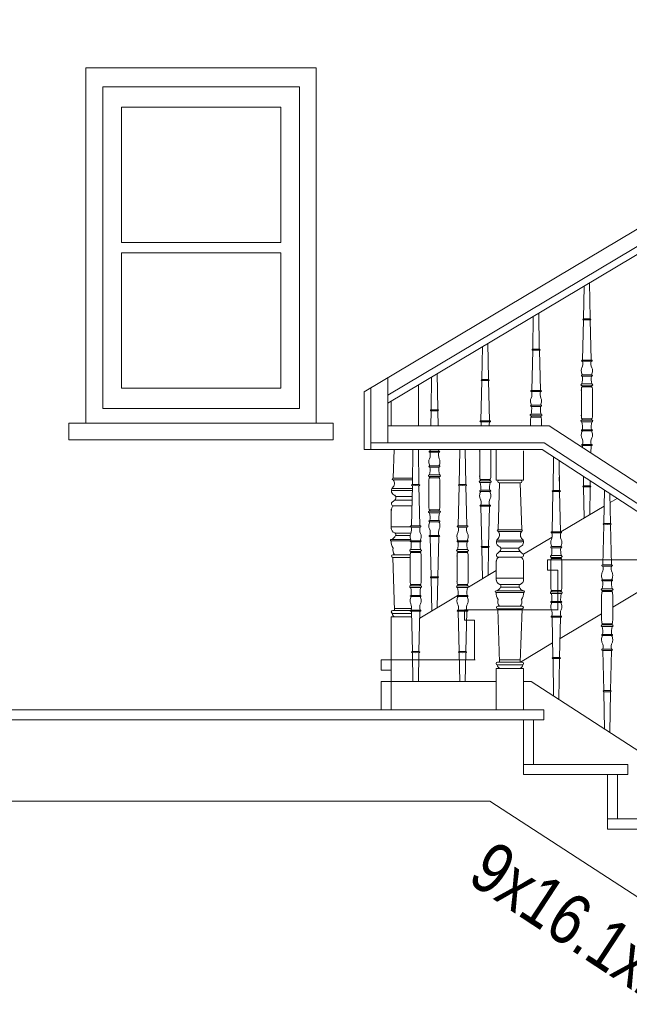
# Model space of a CAD drawing. Header units: millimetres. Extents: x -573548 to 674770, y -246895 to -89040.
# Tile 123 of 199: x 82638 to 84437, y -193565 to -190657. Entities that reach past the tile are written whole.
import ezdxf

# ---------------------------------------------------------------- set-up
doc = ezdxf.new("R2010")
doc.units = ezdxf.units.MM
for name, color, linetype, lineweight in [('A-OPISY-3_Nr_pióra__6', 8, 'Continuous', 9), ('A_okno_Nr_pióra__1', 8, 'Continuous', 9), ('A_okno_Nr_pióra__2', 8, 'Continuous', 9), ('balustrada drewniana_Nr_pióra__1', 8, 'Continuous', 9), ('balustrada_z tyłu_Nr_pióra__1', 8, 'Continuous', 9), ('SCHODY_Nr_pióra__1', 8, 'Continuous', 9), ('SCIANY_KONSTR_Nr_pióra__21', 8, 'Continuous', 9)]:
    doc.layers.add(name, color=color, linetype=linetype, lineweight=lineweight)
doc.styles.add('STYL_AUTOMATYCZNY_5', font='arial.ttf', dxfattribs={"width": 0.8})

# ---------------------------------------------------------------- blocks, each defined once
blk = doc.blocks.new('A$C685D2BB2')
at = {"layer": 'A_okno_Nr_pióra__1'}
for p, q in [((4778, 11982.3), (5248, 11982.3)), ((4778, 11982.3), (4778, 11582.3)), ((5248, 11982.3), (5248, 11582.3)), ((4778, 11582.3), (5248, 11582.3)), ((4778, 11552.3), (5248, 11552.3)), ((4778, 11552.3), (4778, 11152.3)), ((5248, 11552.3), (5248, 11152.3)), ((4778, 11152.3), (5248, 11152.3)), ((5403, 11049.2), (5403, 10999.2))]:
    blk.add_line(p, q, dxfattribs=at)
blk.add_lwpolyline([(4723, 12042.3), (5303, 12042.3), (5303, 11092.3), (4723, 11092.3)], close=True, dxfattribs=at)
at = {"layer": 'A_okno_Nr_pióra__2'}
blk.add_lwpolyline([(4673, 12098.5), (5353, 12098.5), (5353, 11049.2), (4673, 11049.2)], close=True, dxfattribs=at)
blk.add_lwpolyline([(5403, 10999.2), (4623, 10999.2), (4623, 11049.2), (5403, 11049.2)], dxfattribs=at)
at = {"layer": 'balustrada drewniana_Nr_pióra__1'}
for p, q in [((7335.6, 12240.5), (5494, 11141.4)), ((7338.7, 12190.5), (5564, 11131.3)), ((7344.2, 12170.5), (5564, 11108)), ((5564, 10990.9), (5564, 11183.2)), ((5494, 10970.9), (5494, 11141.4)), ((5514, 10970.9), (5514, 11153.4)), ((6039.9, 11040.9), (5564, 11040.9)), ((8011.3, 9758), (6039.9, 11040.9)), ((6019.1, 10970.9), (5494, 10970.9)), ((6025, 10990.9), (5514, 10990.9)), ((5964.4, 10967.5), (5964.4, 10880.7)), ((8034, 9659.7), (6019.1, 10970.9)), ((8034, 9683.5), (6025, 10990.9)), ((5946.8, 10880.7), (5892.9, 10880.7)), ((5901.8, 10880.7), (5955.8, 10880.7)), ((6070.2, 10878), (6070.2, 10889.7)), ((5889.5, 10734.1), (5893.6, 10872.3)), ((5892.9, 10872.3), (5924.3, 10872.3)), ((5955.8, 10872.3), (5924.3, 10872.3)), ((5959.1, 10734.1), (5955, 10872.3)), ((5889.5, 10734.1), (5924.3, 10734.1)), ((5959.1, 10734.1), (5924.3, 10734.1)), ((5887.7, 10703.8), (5924.7, 10703.8)), ((5889.5, 10729.4), (5924.3, 10729.4)), ((5960.9, 10703.8), (5924, 10703.8)), ((5959.1, 10729.4), (5924.3, 10729.4)), ((5887.7, 10698.2), (5924.7, 10698.2)), ((5897.5, 10679.9), (5924.3, 10679.9)), ((5960.9, 10698.2), (5924, 10698.2)), ((5951.1, 10679.9), (5924.3, 10679.9)), ((5629.8, 10619.3), (5629.8, 10657.8)), ((5632, 10666.7), (5646.2, 10666.7)), ((5660.3, 10666.7), (5646.2, 10666.7)), ((5662.5, 10619.3), (5662.5, 10657.8)), ((5768.3, 10619.3), (5768.3, 10657.8)), ((5770.5, 10666.7), (5784.6, 10666.7)), ((5798.7, 10666.7), (5784.6, 10666.7)), ((5801, 10619.3), (5801, 10657.8)), ((5889.6, 10652.7), (5924.3, 10652.7)), ((5894, 10669.6), (5924.3, 10669.6)), ((5954.7, 10669.6), (5924.3, 10669.6)), ((5959, 10652.7), (5924.3, 10652.7)), ((6047.2, 10649.1), (6061.3, 10649.1)), ((6075.4, 10649.1), (6061.3, 10649.1)), ((5629.8, 10619.3), (5629.8, 10580.9)), ((5662.5, 10619.3), (5662.5, 10580.9)), ((5768.3, 10619.3), (5768.3, 10580.9)), ((5801, 10619.3), (5801, 10580.9)), ((5884.2, 10642.7), (5884.2, 10585.1)), ((5964.4, 10642.7), (5964.4, 10585.1)), ((6045, 10601.7), (6045, 10640.2)), ((6077.6, 10601.7), (6077.6, 10640.2)), ((5884.2, 10591), (5924.3, 10591)), ((5964.4, 10591), (5924.3, 10591)), ((6045, 10601.7), (6045, 10563.2)), ((6077.6, 10601.7), (6077.6, 10563.2)), ((5632, 10571.9), (5646.2, 10571.9)), ((5660.3, 10571.9), (5646.2, 10571.9)), ((5770.5, 10571.9), (5784.6, 10571.9)), ((5798.7, 10571.9), (5784.6, 10571.9)), ((5895.1, 10572.3), (5924.3, 10572.3)), ((5896.2, 10564.8), (5924.3, 10564.8)), ((5953.5, 10572.3), (5924.3, 10572.3)), ((5952.4, 10564.8), (5924.3, 10564.8)), ((5883.6, 10553.6), (5924.3, 10553.6)), ((5883.6, 10549.1), (5924.3, 10549.1)), ((5965, 10553.6), (5924.3, 10553.6)), ((5965, 10549.1), (5924.3, 10549.1)), ((6047.2, 10554.3), (6061.3, 10554.3)), ((6075.4, 10554.3), (6061.3, 10554.3)), ((6195, 10504.1), (6195, 10542.5)), ((6197.2, 10551.5), (6211.3, 10551.5)), ((6225.5, 10551.5), (6211.3, 10551.5)), ((6227.7, 10504.1), (6227.7, 10542.5)), ((5888.4, 10508.2), (5924.3, 10508.2)), ((5888.4, 10500.4), (5924.3, 10500.4)), ((5888.4, 10500.4), (5893.6, 10343.3)), ((5960.2, 10508.2), (5924.3, 10508.2)), ((5960.2, 10500.4), (5924.3, 10500.4)), ((5960.2, 10500.4), (5955, 10343.3)), ((6195, 10504.1), (6195, 10465.6)), ((6227.7, 10504.1), (6227.7, 10465.6)), ((6197.2, 10456.7), (6211.3, 10456.7)), ((6225.5, 10456.7), (6211.3, 10456.7)), ((5884.2, 10324.4), (5924.3, 10324.4)), ((5884.2, 10324.4), (5884.2, 10202.3)), ((5888.2, 10343.3), (5924.3, 10343.3)), ((5888.2, 10334.9), (5924.3, 10334.9)), ((5893.4, 10349.8), (5924.3, 10349.8)), ((5955.2, 10349.8), (5924.3, 10349.8)), ((5960.4, 10343.3), (5924.3, 10343.3)), ((5960.4, 10334.9), (5924.3, 10334.9)), ((5964.4, 10324.4), (5924.3, 10324.4)), ((5964.4, 10324.4), (5964.4, 10202.3)), ((5884.2, 10286.3), (5544.4, 10286.3)), ((5544.4, 10286.3), (5544.4, 10202.3)), ((5987, 10286.3), (5964.4, 10286.3)), ((7861.5, 9066.4), (5987, 10286.3))]:
    blk.add_line(p, q, dxfattribs=at)
for points in [[(5638.1, 10969.5), (5636.5, 10869), (5636.5, 10867.5)], [(5654.2, 10969.5), (5655.8, 10869), (5655.8, 10867.5)], [(5776.5, 10969.5), (5775, 10869), (5774.9, 10867.5)], [(5792.7, 10969.5), (5794.3, 10869), (5794.3, 10867.5)], [(5964.4, 10918.7), (5964.4, 10880.7), (5884.2, 10880.7), (5884.2, 10969.4)], [(6053.1, 10948.8), (6051.6, 10851.3), (6051.6, 10849.9)], [(6069.7, 10938.3), (6071, 10851.3), (6071, 10849.9)], [(5636.4, 10864.3), (5633.5, 10745.5)], [(5636.8, 10867.6), (5646.2, 10867.7)], [(5646.2, 10864.3), (5636.8, 10864.2)], [(5655.5, 10867.6), (5646.2, 10867.7)], [(5646.2, 10864.3), (5655.5, 10864.2)], [(5655.9, 10864.3), (5658.8, 10745.5)], [(5774.9, 10864.3), (5772, 10745.5)], [(5775.3, 10867.6), (5784.6, 10867.7)], [(5784.6, 10864.3), (5775.3, 10864.2)], [(5793.9, 10867.6), (5784.6, 10867.7)], [(5784.6, 10864.3), (5794, 10864.2)], [(5794.4, 10864.3), (5797.3, 10745.5)], [(6052, 10849.9), (6061.3, 10850)], [(6070.6, 10849.9), (6061.3, 10850)], [(6203.2, 10851.1), (6201.7, 10753.7), (6201.7, 10752.3)], [(6051.5, 10846.6), (6048.6, 10727.9)], [(6061.3, 10846.7), (6052, 10846.6)], [(6061.3, 10846.7), (6070.6, 10846.6)], [(6071.1, 10846.6), (6074, 10727.9)], [(6219.7, 10840.6), (6221, 10753.7), (6221, 10752.3)], [(5633.3, 10745.5), (5646.2, 10745.5)], [(5646.2, 10742.2), (5633.3, 10742.2)], [(5659, 10745.5), (5646.2, 10745.5)], [(5646.2, 10742.2), (5659, 10742.2)], [(5771.8, 10745.5), (5784.6, 10745.5)], [(5784.6, 10742.2), (5771.8, 10742.2)], [(5797.4, 10745.5), (5784.6, 10745.5)], [(5784.6, 10742.2), (5797.4, 10742.2)], [(6201.6, 10749), (6198.7, 10630.2)], [(6202, 10752.3), (6211.3, 10752.4)], [(6211.3, 10749.1), (6202, 10749)], [(6220.7, 10752.3), (6211.3, 10752.4)], [(6211.3, 10749.1), (6220.7, 10749)], [(6221.1, 10749), (6224, 10630.2)], [(5632.9, 10701.8), (5646.2, 10701.8)], [(5659.4, 10701.8), (5646.2, 10701.8)], [(5771.4, 10701.8), (5784.6, 10701.8)], [(5797.9, 10701.8), (5784.6, 10701.8)], [(6048.5, 10727.9), (6061.3, 10727.9)], [(6061.3, 10724.5), (6048.5, 10724.5)], [(6074.1, 10727.9), (6061.3, 10727.9)], [(6061.3, 10724.5), (6074.1, 10724.5)], [(5632.2, 10675.3), (5646.2, 10675.3)], [(5646.2, 10698.5), (5632.9, 10698.5)], [(5646.2, 10698.5), (5659.4, 10698.5)], [(5660.1, 10675.3), (5646.2, 10675.3)], [(5770.7, 10675.3), (5784.6, 10675.3)], [(5784.6, 10698.5), (5771.4, 10698.5)], [(5784.6, 10698.5), (5797.9, 10698.5)], [(5798.6, 10675.3), (5784.6, 10675.3)], [(6048.1, 10684.2), (6061.3, 10684.2)], [(6061.3, 10680.9), (6048.1, 10680.9)], [(6074.5, 10684.2), (6061.3, 10684.2)], [(6061.3, 10680.9), (6074.5, 10680.9)], [(5646.2, 10670.2), (5632.2, 10670.2)], [(5646.2, 10670.2), (5660.1, 10670.2)], [(5784.6, 10670.2), (5770.7, 10670.2)], [(5784.6, 10670.2), (5798.5, 10670.2)], [(6047.3, 10657.7), (6061.3, 10657.7)], [(6061.3, 10652.5), (6047.4, 10652.5)], [(6075.3, 10657.7), (6061.3, 10657.7)], [(6061.3, 10652.5), (6075.2, 10652.5)], [(6198.5, 10630.2), (6211.3, 10630.2)], [(6211.3, 10626.9), (6198.5, 10626.9)], [(6224.2, 10630.2), (6211.3, 10630.2)], [(6211.3, 10626.9), (6224.2, 10626.9)], [(6198.1, 10586.5), (6211.3, 10586.5)], [(6224.6, 10586.5), (6211.3, 10586.5)], [(5646.2, 10568.5), (5632.2, 10568.5)], [(5632.2, 10563.4), (5646.2, 10563.4)], [(5646.2, 10568.5), (5660.1, 10568.5)], [(5660.1, 10563.4), (5646.2, 10563.4)], [(5784.6, 10568.5), (5770.7, 10568.5)], [(5770.7, 10563.4), (5784.6, 10563.4)], [(5784.6, 10568.5), (5798.5, 10568.5)], [(5798.6, 10563.4), (5784.6, 10563.4)], [(6197.4, 10560), (6211.3, 10560)], [(6211.3, 10583.2), (6198.1, 10583.2)], [(6211.3, 10583.2), (6224.6, 10583.2)], [(6225.3, 10560), (6211.3, 10560)], [(5646.2, 10540.2), (5632.9, 10540.2)], [(5632.9, 10536.9), (5646.2, 10536.9)], [(5646.2, 10540.2), (5659.4, 10540.2)], [(5659.4, 10536.9), (5646.2, 10536.9)], [(5784.6, 10540.2), (5771.4, 10540.2)], [(5771.4, 10536.9), (5784.6, 10536.9)], [(5784.6, 10540.2), (5797.9, 10540.2)], [(5797.9, 10536.9), (5784.6, 10536.9)], [(6047.3, 10545.7), (6061.3, 10545.7)], [(6061.3, 10550.9), (6047.4, 10550.9)], [(6061.3, 10550.9), (6075.2, 10550.9)], [(6075.3, 10545.7), (6061.3, 10545.7)], [(6211.3, 10554.9), (6197.4, 10554.9)], [(6211.3, 10554.9), (6225.2, 10554.9)], [(6061.3, 10522.6), (6048.1, 10522.6)], [(6048.1, 10519.2), (6061.3, 10519.2)], [(6061.3, 10522.6), (6074.5, 10522.6)], [(6074.5, 10519.2), (6061.3, 10519.2)], [(5646.2, 10496.5), (5633.3, 10496.5)], [(5633.3, 10493.2), (5646.2, 10493.2)], [(5636.4, 10374.4), (5633.5, 10493.2)], [(5646.2, 10496.5), (5659, 10496.5)], [(5659, 10493.2), (5646.2, 10493.2)], [(5655.9, 10374.4), (5658.8, 10493.2)], [(5784.6, 10496.5), (5771.8, 10496.5)], [(5771.8, 10493.2), (5784.6, 10493.2)], [(5774.9, 10374.4), (5772, 10493.2)], [(5784.6, 10496.5), (5797.4, 10496.5)], [(5797.4, 10493.2), (5784.6, 10493.2)], [(5794.4, 10374.4), (5797.3, 10493.2)], [(6061.3, 10478.9), (6048.5, 10478.9)], [(6048.5, 10475.6), (6061.3, 10475.6)], [(6051.5, 10356.8), (6048.6, 10475.6)], [(6061.3, 10478.9), (6074.1, 10478.9)], [(6074.1, 10475.6), (6061.3, 10475.6)], [(6071.1, 10356.8), (6074, 10475.6)], [(6211.3, 10453.2), (6197.4, 10453.2)], [(6197.4, 10448.1), (6211.3, 10448.1)], [(6211.3, 10453.2), (6225.2, 10453.2)], [(6225.3, 10448.1), (6211.3, 10448.1)], [(6211.3, 10424.9), (6198.1, 10424.9)], [(6198.1, 10421.6), (6211.3, 10421.6)], [(6211.3, 10424.9), (6224.6, 10424.9)], [(6224.6, 10421.6), (6211.3, 10421.6)], [(5637.9, 10286.3), (5636.5, 10369.7), (5636.5, 10371.1)], [(5646.2, 10374.3), (5636.8, 10374.4)], [(5636.8, 10371.1), (5646.2, 10371)], [(5646.2, 10374.3), (5655.5, 10374.4)], [(5655.5, 10371.1), (5646.2, 10371)], [(5654.4, 10286.3), (5655.8, 10369.7), (5655.8, 10371.1)], [(5776.4, 10286.3), (5775, 10369.7), (5774.9, 10371.1)], [(5784.6, 10374.3), (5775.3, 10374.4)], [(5775.3, 10371.1), (5784.6, 10371)], [(5784.6, 10374.3), (5794, 10374.4)], [(5793.9, 10371.1), (5784.6, 10371)], [(5792.8, 10286.3), (5794.3, 10369.7), (5794.3, 10371.1)], [(6053.5, 10243), (6051.6, 10352.1), (6051.6, 10353.5)], [(6061.3, 10356.7), (6052, 10356.8)], [(6052, 10353.5), (6061.3, 10353.4)], [(6061.3, 10356.7), (6070.6, 10356.8)], [(6070.6, 10353.5), (6061.3, 10353.4)], [(6068.9, 10233.3), (6071, 10352.1), (6071, 10353.5)], [(6211.3, 10381.2), (6198.5, 10381.2)], [(6198.5, 10377.9), (6211.3, 10377.9)], [(6201.6, 10259.1), (6198.7, 10377.9)], [(6211.3, 10381.2), (6224.2, 10381.2)], [(6224.2, 10377.9), (6211.3, 10377.9)], [(6221.1, 10259.1), (6224, 10377.9)], [(6203.6, 10145.4), (6201.7, 10254.4), (6201.7, 10255.9)], [(6211.3, 10259.1), (6202, 10259.2)], [(6202, 10255.8), (6211.3, 10255.7)], [(6211.3, 10259.1), (6220.7, 10259.2)], [(6220.7, 10255.8), (6211.3, 10255.7)], [(6219, 10135.6), (6221, 10254.4), (6221, 10255.9)]]:
    blk.add_lwpolyline(points, dxfattribs=at)
for centre, radius, start, end in [((5892.9, 10876.5), 4.16, 90, 270), ((5955.8, 10876.5), 4.16, 270, 90), ((5606.3, 10734.7), 27.9, 335.2899, 15.4845), ((5686, 10734.7), 27.9, 164.5155, 204.7101), ((5744.8, 10734.7), 27.9, 335.2899, 15.4845), ((5824.5, 10734.7), 27.9, 164.5155, 204.7101), ((5889.5, 10731.8), 2.34, 90, 270), ((5959.1, 10731.8), 2.34, 270, 90), ((5646, 10715.2), 16.3, 151.329, 184.6255), ((5655.4, 10714.1), 25.7, 180.5357, 208.6884), ((5636.9, 10714.1), 25.7, 331.3116, 359.4643), ((5646.3, 10715.2), 16.3, 355.3745, 28.671), ((5784.4, 10715.2), 16.3, 151.329, 184.6255), ((5793.9, 10714.1), 25.7, 180.5357, 208.6884), ((5775.3, 10714.1), 25.7, 331.3116, 359.4643), ((5784.8, 10715.2), 16.3, 355.3745, 28.671), ((5898.5, 10697.3), 14.2, 141.6675, 252.9867), ((5887.7, 10701), 2.81, 90, 270), ((5877.1, 10718.8), 16.4, 309.0076, 40.6503), ((5950.1, 10697.3), 14.2, 287.0133, 38.3325), ((5971.6, 10718.8), 16.4, 139.3497, 230.9924), ((5960.9, 10701), 2.81, 270, 90), ((6061.1, 10697.6), 16.3, 151.329, 184.6255), ((6021.5, 10717.1), 27.9, 335.2899, 15.4845), ((6101.1, 10717.1), 27.9, 164.5155, 204.7101), ((6061.5, 10697.6), 16.3, 355.3745, 28.671), ((5570.1, 10691.2), 63.2, 345.3582, 6.5823), ((5722.2, 10691.2), 63.2, 173.4177, 194.6418), ((5708.6, 10691.2), 63.2, 345.3582, 6.5823), ((5860.6, 10691.2), 63.2, 173.4177, 194.6418), ((5871.2, 10689.4), 30.1, 300.317, 325.8714), ((5890.4, 10677.3), 7.51, 319.8807, 58.683), ((5958.2, 10677.3), 7.51, 121.317, 220.1193), ((5977.4, 10689.4), 30.1, 214.1286, 239.683), ((6070.6, 10696.5), 25.7, 180.5357, 208.6884), ((5985.3, 10673.6), 63.2, 345.3582, 6.5823), ((6137.3, 10673.6), 63.2, 173.4177, 194.6418), ((6052, 10696.5), 25.7, 331.3116, 359.4643), ((5663.7, 10657), 33.9, 166.8073, 181.4489), ((5634.4, 10663.8), 3.77, 127.9411, 165.9891), ((5630.2, 10668.1), 2.29, 322.9251, 69.0836), ((5662.1, 10668.1), 2.29, 110.9164, 217.0749), ((5657.9, 10663.8), 3.77, 14.0109, 52.0589), ((5628.6, 10657), 33.9, 358.5511, 13.1927), ((5802.1, 10657), 33.9, 166.8073, 181.4489), ((5772.8, 10663.8), 3.77, 127.9411, 165.9891), ((5768.7, 10668.1), 2.29, 322.9251, 69.0836), ((5800.6, 10668.1), 2.29, 110.9164, 217.0749), ((5796.4, 10663.8), 3.77, 14.0109, 52.0589), ((5767.1, 10657), 33.9, 358.5511, 13.1927), ((5897.9, 10640.5), 13.8, 117.4564, 187.2759), ((5890.3, 10658.7), 6, 114.3202, 276.4575), ((5950.7, 10640.5), 13.8, 352.7241, 62.5436), ((5958.4, 10658.7), 6, 263.5425, 65.6798), ((6078.8, 10639.3), 33.9, 166.8073, 181.4489), ((6049.5, 10646.1), 3.77, 127.9411, 165.9891), ((6045.4, 10650.5), 2.29, 322.9251, 69.0836), ((6077.2, 10650.5), 2.29, 110.9164, 217.0749), ((6073.1, 10646.1), 3.77, 14.0109, 52.0589), ((6043.8, 10639.3), 33.9, 358.5511, 13.1927), ((6171.5, 10619.4), 27.9, 335.2899, 15.4845), ((6251.2, 10619.4), 27.9, 164.5155, 204.7101), ((5898.8, 10586.7), 14.7, 173.7067, 252.3311), ((5949.8, 10586.7), 14.7, 287.6689, 6.2933), ((6211.2, 10599.9), 16.3, 151.329, 184.6255), ((6220.6, 10598.9), 25.7, 180.5357, 208.6884), ((6202.1, 10598.9), 25.7, 331.3116, 359.4643), ((6211.5, 10599.9), 16.3, 355.3745, 28.671), ((5663.7, 10581.7), 33.9, 178.5511, 193.1927), ((5634.4, 10574.9), 3.77, 194.0109, 232.0589), ((5630.2, 10570.6), 2.29, 290.9164, 37.0749), ((5570.1, 10547.4), 63.2, 353.4177, 14.6418), ((5722.2, 10547.4), 63.2, 165.3582, 186.5823), ((5662.1, 10570.6), 2.29, 142.9251, 249.0836), ((5657.9, 10574.9), 3.77, 307.9411, 345.9891), ((5628.6, 10581.7), 33.9, 346.8073, 1.4489), ((5802.1, 10581.7), 33.9, 178.5511, 193.1927), ((5772.8, 10574.9), 3.77, 194.0109, 232.0589), ((5768.7, 10570.6), 2.29, 290.9164, 37.0749), ((5708.6, 10547.4), 63.2, 353.4177, 14.6418), ((5860.6, 10547.4), 63.2, 165.3582, 186.5823), ((5800.6, 10570.6), 2.29, 142.9251, 249.0836), ((5796.4, 10574.9), 3.77, 307.9411, 345.9891), ((5767.1, 10581.7), 33.9, 346.8073, 1.4489), ((5880.2, 10569.7), 16.7, 285.1908, 343.0421), ((5892.6, 10568.1), 4.89, 317.5229, 68.8021), ((5956.1, 10568.1), 4.89, 111.1979, 222.4771), ((5968.4, 10569.7), 16.7, 196.9579, 254.8092), ((6078.8, 10564.1), 33.9, 178.5511, 193.1927), ((6049.5, 10557.3), 3.77, 194.0109, 232.0589), ((6073.1, 10557.3), 3.77, 307.9411, 345.9891), ((6043.8, 10564.1), 33.9, 346.8073, 1.4489), ((6135.3, 10576), 63.2, 345.3582, 6.5823), ((6287.4, 10576), 63.2, 173.4177, 194.6418), ((5655.4, 10524.5), 25.7, 151.3116, 179.4643), ((5636.9, 10524.5), 25.7, 0.5357, 28.6884), ((5793.9, 10524.5), 25.7, 151.3116, 179.4643), ((5775.3, 10524.5), 25.7, 0.5357, 28.6884), ((5883.6, 10551.3), 2.26, 90, 270), ((5915.9, 10547), 32.4, 176.3292, 216.081), ((5909.8, 10521.6), 21, 162.493, 219.4714), ((5938.8, 10521.6), 21, 320.5286, 17.507), ((5932.7, 10547), 32.4, 323.919, 3.6708), ((5965, 10551.3), 2.26, 270, 90), ((6045.4, 10552.9), 2.29, 290.9164, 37.0749), ((5985.3, 10529.8), 63.2, 353.4177, 14.6418), ((6137.3, 10529.8), 63.2, 165.3582, 186.5823), ((6077.2, 10552.9), 2.29, 142.9251, 249.0836), ((6228.9, 10541.7), 33.9, 166.8073, 181.4489), ((6199.6, 10548.5), 3.77, 127.9411, 165.9891), ((6195.4, 10552.8), 2.29, 322.9251, 69.0836), ((6227.3, 10552.8), 2.29, 110.9164, 217.0749), ((6223.1, 10548.5), 3.77, 14.0109, 52.0589), ((6193.8, 10541.7), 33.9, 358.5511, 13.1927), ((5646, 10523.5), 16.3, 175.3745, 208.671), ((5606.3, 10504), 27.9, 344.5155, 24.7101), ((5686, 10504), 27.9, 155.2899, 195.4845), ((5646.3, 10523.5), 16.3, 331.329, 4.6255), ((5784.4, 10523.5), 16.3, 175.3745, 208.671), ((5744.8, 10504), 27.9, 344.5155, 24.7101), ((5824.5, 10504), 27.9, 155.2899, 195.4845), ((5784.8, 10523.5), 16.3, 331.329, 4.6255), ((5888.4, 10504.3), 3.94, 90, 270), ((5960.2, 10504.3), 3.94, 270, 90), ((6061.1, 10505.8), 16.3, 175.3745, 208.671), ((6070.6, 10506.9), 25.7, 151.3116, 179.4643), ((6021.5, 10486.3), 27.9, 344.5155, 24.7101), ((6101.1, 10486.3), 27.9, 155.2899, 195.4845), ((6052, 10506.9), 25.7, 0.5357, 28.6884), ((6061.5, 10505.8), 16.3, 331.329, 4.6255), ((6228.9, 10466.4), 33.9, 178.5511, 193.1927), ((6199.6, 10459.6), 3.77, 194.0109, 232.0589), ((6195.4, 10455.3), 2.29, 290.9164, 37.0749), ((6135.3, 10432.2), 63.2, 353.4177, 14.6418), ((6287.4, 10432.2), 63.2, 165.3582, 186.5823), ((6227.3, 10455.3), 2.29, 142.9251, 249.0836), ((6223.1, 10459.6), 3.77, 307.9411, 345.9891), ((6193.8, 10466.4), 33.9, 346.8073, 1.4489), ((6220.6, 10409.3), 25.7, 151.3116, 179.4643), ((6202.1, 10409.3), 25.7, 0.5357, 28.6884), ((6211.2, 10408.2), 16.3, 175.3745, 208.671), ((6171.5, 10388.7), 27.9, 344.5155, 24.7101), ((6251.2, 10388.7), 27.9, 155.2899, 195.4845), ((6211.5, 10408.2), 16.3, 331.329, 4.6255), ((5888.2, 10339.1), 4.17, 90, 270), ((5898.1, 10336.2), 11.8, 183.6526, 273.6234), ((5950.5, 10336.2), 11.8, 266.3766, 356.3474), ((5960.4, 10339.1), 4.17, 270, 90)]:
    blk.add_arc(centre, radius, start, end, dxfattribs=at)
for centre, major_axis, ratio, start_param, end_param in [((5636.9, 10865.9), (2.73, 0.01), 0.610734, 1.599557, 4.672028), ((5638.1, 10865.8), (2.73, 0.04), 0.610071, 4.712389, 4.742644), ((5654.2, 10865.8), (-2.73, 0.04), 0.610071, 1.540542, 1.570796), ((5655.4, 10865.9), (-2.73, 0.01), 0.610734, 1.611157, 4.683628), ((5775.4, 10865.9), (2.73, 0.01), 0.610734, 1.599557, 4.672028), ((5776.6, 10865.8), (2.73, 0.04), 0.610071, 4.712389, 4.742644), ((5792.7, 10865.8), (-2.73, 0.04), 0.610071, 1.540542, 1.570796), ((5793.9, 10865.9), (-2.73, 0.01), 0.610734, 1.611157, 4.683628), ((6052.1, 10848.3), (2.73, 0.01), 0.610734, 1.599557, 4.672028), ((6070.5, 10848.3), (-2.73, 0.01), 0.610734, 1.611157, 4.683628), ((6053.3, 10848.1), (2.73, 0.04), 0.610071, 4.712389, 4.742644), ((6069.3, 10848.1), (-2.73, 0.04), 0.610071, 1.540542, 1.570796), ((5633.2, 10743.8), (-2.73, -0.05), 0.609492, 4.661602, 7.842393), ((5659.1, 10743.8), (-2.73, 0.04), 0.610071, 1.540542, 4.760584), ((5771.7, 10743.8), (-2.73, -0.05), 0.609492, 4.661602, 7.842393), ((5797.5, 10743.8), (-2.73, 0.04), 0.610071, 1.540542, 4.760584), ((6202.1, 10750.6), (2.73, 0.01), 0.610734, 1.599557, 4.672028), ((6203.3, 10750.5), (2.73, 0.04), 0.610071, 4.712389, 4.742644), ((6219.4, 10750.5), (-2.73, 0.04), 0.610071, 1.540542, 1.570796), ((6220.6, 10750.6), (-2.73, 0.01), 0.610734, 1.611157, 4.683628), ((5632.8, 10700.2), (-2.73, -0.04), 0.610071, 4.664194, 7.884236), ((5659.5, 10700.2), (2.73, -0.04), 0.610071, 4.682134, 7.902177), ((5771.3, 10700.2), (-2.73, -0.04), 0.610071, 4.664194, 7.884236), ((5798, 10700.2), (2.73, -0.04), 0.610071, 4.682134, 7.902177), ((6048.4, 10726.2), (-2.73, -0.05), 0.609492, 4.661602, 7.842393), ((6074.2, 10726.2), (-2.73, 0.04), 0.610071, 1.540542, 4.760584), ((5632.2, 10672.7), (3.53, -0.02), 0.726701, 1.575445, 4.734164), ((5660.1, 10672.7), (-3.53, -0.02), 0.726701, 1.549022, 4.70774), ((5770.7, 10672.7), (3.53, -0.02), 0.726701, 1.575445, 4.734164), ((5798.6, 10672.7), (-3.53, -0.02), 0.726701, 1.549022, 4.70774), ((6047.9, 10682.5), (-2.73, -0.04), 0.610071, 4.664194, 7.884236), ((6074.7, 10682.5), (2.73, -0.04), 0.610071, 4.682134, 7.902177), ((6047.3, 10655.1), (3.53, -0.02), 0.726701, 1.575445, 4.734164), ((6075.3, 10655.1), (-3.53, -0.02), 0.726701, 1.549022, 4.70774), ((6198.4, 10628.5), (-2.73, -0.05), 0.609492, 4.661602, 7.842393), ((6224.3, 10628.5), (-2.73, 0.04), 0.610071, 1.540542, 4.760584), ((6198, 10584.9), (-2.73, -0.04), 0.610071, 4.664194, 7.884236), ((6224.7, 10584.9), (2.73, -0.04), 0.610071, 4.682134, 7.902177), ((5632.2, 10565.9), (3.53, 0.02), 0.726701, 1.549022, 4.70774), ((5660.1, 10565.9), (-3.53, 0.02), 0.726701, 1.575445, 4.734164), ((5770.7, 10565.9), (3.53, 0.02), 0.726701, 1.549022, 4.70774), ((5798.6, 10565.9), (-3.53, 0.02), 0.726701, 1.575445, 4.734164), ((6197.4, 10557.5), (3.53, -0.02), 0.726701, 1.575445, 4.734164), ((6225.3, 10557.5), (-3.53, -0.02), 0.726701, 1.549022, 4.70774), ((5632.8, 10538.5), (-2.73, 0.04), 0.610071, 4.682134, 7.902177), ((5659.5, 10538.5), (2.73, 0.04), 0.610071, 4.664194, 7.884236), ((5771.3, 10538.5), (-2.73, 0.04), 0.610071, 4.682134, 7.902177), ((5798, 10538.5), (2.73, 0.04), 0.610071, 4.664194, 7.884236), ((6047.3, 10548.3), (3.53, 0.02), 0.726701, 1.549022, 4.70774), ((6075.3, 10548.3), (-3.53, 0.02), 0.726701, 1.575445, 4.734164), ((6047.9, 10520.9), (-2.73, 0.04), 0.610071, 4.682134, 7.902177), ((6074.7, 10520.9), (2.73, 0.04), 0.610071, 4.664194, 7.884236), ((5633.2, 10494.9), (-2.73, 0.05), 0.609492, 4.723978, 7.904769), ((5659.1, 10494.9), (-2.73, -0.04), 0.610071, 1.522601, 4.742644), ((5771.7, 10494.9), (-2.73, 0.05), 0.609492, 4.723978, 7.904769), ((5797.5, 10494.9), (-2.73, -0.04), 0.610071, 1.522601, 4.742644), ((6048.4, 10477.2), (-2.73, 0.05), 0.609492, 4.723978, 7.904769), ((6074.2, 10477.2), (-2.73, -0.04), 0.610071, 1.522601, 4.742644), ((6197.4, 10450.7), (3.53, 0.02), 0.726701, 1.549022, 4.70774), ((6225.3, 10450.7), (-3.53, 0.02), 0.726701, 1.575445, 4.734164), ((6198, 10423.2), (-2.73, 0.04), 0.610071, 4.682134, 7.902177), ((6224.7, 10423.2), (2.73, 0.04), 0.610071, 4.664194, 7.884236), ((5636.9, 10372.8), (2.73, -0.01), 0.610734, 1.611157, 4.683628), ((5638.1, 10372.9), (2.73, -0.04), 0.610071, 1.540542, 1.570796), ((5654.2, 10372.9), (-2.73, -0.04), 0.610071, 4.712389, 4.742644), ((5655.4, 10372.8), (-2.73, -0.01), 0.610734, 1.599557, 4.672028), ((5775.4, 10372.8), (2.73, -0.01), 0.610734, 1.611157, 4.683628), ((5776.6, 10372.9), (2.73, -0.04), 0.610071, 1.540542, 1.570796), ((5792.7, 10372.9), (-2.73, -0.04), 0.610071, 4.712389, 4.742644), ((5793.9, 10372.8), (-2.73, -0.01), 0.610734, 1.599557, 4.672028), ((6052.1, 10355.1), (2.73, -0.01), 0.610734, 1.611157, 4.683628), ((6053.3, 10355.3), (2.73, -0.04), 0.610071, 1.540542, 1.570796), ((6069.3, 10355.3), (-2.73, -0.04), 0.610071, 4.712389, 4.742644), ((6070.5, 10355.1), (-2.73, -0.01), 0.610734, 1.599557, 4.672028), ((6198.4, 10379.6), (-2.73, 0.05), 0.609492, 4.723978, 7.904769), ((6224.3, 10379.6), (-2.73, -0.04), 0.610071, 1.522601, 4.742644), ((6202.1, 10257.5), (2.73, -0.01), 0.610734, 1.611157, 4.683628), ((6203.3, 10257.6), (2.73, -0.04), 0.610071, 1.540542, 1.570796), ((6219.4, 10257.6), (-2.73, -0.04), 0.610071, 4.712389, 4.742644), ((6220.6, 10257.5), (-2.73, -0.01), 0.610734, 1.599557, 4.672028)]:
    blk.add_ellipse(centre, major_axis=major_axis, ratio=ratio, start_param=start_param, end_param=end_param, dxfattribs=at)
at = {"layer": 'balustrada_z tyłu_Nr_pióra__1'}
for p, q in [((5654.6, 11162.1), (5654.6, 11040.9)), ((6135.2, 11108.8), (6135.2, 11147.3)), ((6137.4, 11156.2), (6151.5, 11156.2)), ((6165.6, 11156.2), (6151.5, 11156.2)), ((6167.8, 11108.8), (6167.8, 11147.3)), ((6135.2, 11108.8), (6135.2, 11070.3)), ((6167.8, 11108.8), (6167.8, 11070.3)), ((5985.2, 11040.9), (5985.2, 11057.7)), ((5987.4, 11066.7), (6001.5, 11066.7)), ((6015.6, 11066.7), (6001.5, 11066.7)), ((6017.8, 11040.9), (6017.8, 11057.7)), ((6137.4, 11061.4), (6151.5, 11061.4)), ((6165.6, 11061.4), (6151.5, 11061.4)), ((5579.7, 10886.2), (5582.5, 10970.9)), ((5835.2, 10929.7), (5835.2, 10968.2)), ((5867.8, 10929.7), (5867.8, 10968.2)), ((5835.2, 10929.7), (5835.2, 10891.3)), ((5867.8, 10929.7), (5867.8, 10891.3)), ((5579.7, 10886.2), (5636.6, 10886.2)), ((5579.7, 10881.5), (5636.5, 10881.5)), ((5685.2, 10840.2), (5685.2, 10878.7)), ((5687.4, 10887.6), (5701.5, 10887.6)), ((5715.6, 10887.6), (5701.5, 10887.6)), ((5717.8, 10840.2), (5717.8, 10878.7)), ((5837.4, 10882.3), (5851.5, 10882.3)), ((5865.6, 10882.3), (5851.5, 10882.3)), ((5577.9, 10855.8), (5635.9, 10855.8)), ((5577.9, 10850.2), (5635.8, 10850.2)), ((5584.2, 10821.6), (5635.2, 10821.6)), ((5587.7, 10831.9), (5635.4, 10831.9)), ((5685.2, 10840.2), (5685.2, 10801.7)), ((5717.8, 10840.2), (5717.8, 10801.7)), ((5574.4, 10794.7), (5574.4, 10737.1)), ((5579.8, 10804.8), (5634.8, 10804.8)), ((5687.4, 10792.8), (5701.5, 10792.8)), ((5715.6, 10792.8), (5701.5, 10792.8)), ((5574.4, 10743.1), (5629.8, 10743.1)), ((5573.8, 10705.7), (5629.8, 10705.7)), ((5585.3, 10724.4), (5632.5, 10724.4)), ((5586.4, 10716.9), (5629.8, 10716.9)), ((5573.8, 10701.1), (5629.8, 10701.1)), ((5578.6, 10660.3), (5629.8, 10660.3)), ((5578.6, 10652.4), (5629.8, 10652.4)), ((5578.6, 10652.4), (5583.8, 10495.4)), ((5583.6, 10501.8), (5634.2, 10501.8)), ((5574.4, 10476.4), (5614.5, 10476.4)), ((5574.4, 10476.4), (5574.4, 10286.3)), ((5578.4, 10495.4), (5630.6, 10495.4)), ((5578.4, 10487), (5614.5, 10487)), ((5633.5, 10487), (5614.5, 10487)), ((5633.8, 10476.4), (5614.5, 10476.4))]:
    blk.add_line(p, q, dxfattribs=at)
for points in [[(6159.7, 11464.1), (6161.2, 11358.4), (6161.2, 11357)], [(6143.1, 11453.7), (6141.9, 11358.4), (6141.8, 11357)], [(6009.7, 11374.6), (6011.2, 11268.9), (6011.2, 11267.5)], [(5993.1, 11364.2), (5991.9, 11268.9), (5991.8, 11267.5)], [(6141.7, 11353.7), (6138.8, 11234.9)], [(6142.2, 11357), (6151.5, 11357.1)], [(6151.5, 11353.8), (6142.2, 11353.7)], [(6160.8, 11357), (6151.5, 11357.1)], [(6151.5, 11353.8), (6160.9, 11353.7)], [(6161.3, 11353.7), (6164.2, 11234.9)], [(5859.7, 11285.1), (5861.2, 11179.4), (5861.2, 11177.9)], [(5843.1, 11274.6), (5841.9, 11179.4), (5841.8, 11177.9)], [(5991.7, 11264.2), (5988.8, 11145.4)], [(5992.2, 11267.5), (6001.5, 11267.6)], [(6001.5, 11264.3), (5992.2, 11264.2)], [(6010.8, 11267.5), (6001.5, 11267.6)], [(6001.5, 11264.3), (6010.9, 11264.2)], [(6011.3, 11264.2), (6014.2, 11145.4)], [(6138.7, 11234.9), (6151.5, 11234.9)], [(6151.5, 11231.6), (6138.7, 11231.6)], [(6164.3, 11234.9), (6151.5, 11234.9)], [(6151.5, 11231.6), (6164.3, 11231.6)], [(5693.1, 11185.1), (5691.9, 11089.8), (5691.8, 11088.4)], [(5709.7, 11195.6), (5711.2, 11089.8), (5711.2, 11088.4)], [(5841.7, 11174.7), (5838.8, 11055.9)], [(5842.2, 11178), (5851.5, 11178.1)], [(5851.5, 11174.7), (5842.2, 11174.6)], [(5860.8, 11178), (5851.5, 11178.1)], [(5851.5, 11174.7), (5860.9, 11174.6)], [(5861.3, 11174.7), (5864.2, 11055.9)], [(6138.3, 11191.3), (6151.5, 11191.3)], [(6151.5, 11187.9), (6138.3, 11187.9)], [(6164.8, 11191.3), (6151.5, 11191.3)], [(6151.5, 11187.9), (6164.8, 11187.9)], [(5988.7, 11145.4), (6001.5, 11145.4)], [(6001.5, 11142.1), (5988.7, 11142.1)], [(6014.3, 11145.4), (6001.5, 11145.4)], [(6001.5, 11142.1), (6014.3, 11142.1)], [(6137.5, 11164.8), (6151.5, 11164.8)], [(6151.5, 11159.6), (6137.6, 11159.6)], [(6165.5, 11164.8), (6151.5, 11164.8)], [(6151.5, 11159.6), (6165.4, 11159.6)], [(5574.4, 11040.9), (5574.4, 11114.2)], [(5654.6, 11102.7), (5654.6, 11040.9)], [(5691.7, 11085.1), (5690.7, 11040.9)], [(5692.2, 11088.4), (5701.5, 11088.6)], [(5701.5, 11085.2), (5692.2, 11085.1)], [(5710.8, 11088.4), (5701.5, 11088.6)], [(5701.5, 11085.2), (5710.9, 11085.1)], [(5711.3, 11085.1), (5712.4, 11040.9)], [(5988.3, 11101.7), (6001.5, 11101.7)], [(6001.5, 11098.4), (5988.3, 11098.4)], [(6014.8, 11101.7), (6001.5, 11101.7)], [(6001.5, 11098.4), (6014.8, 11098.4)], [(5838.7, 11055.9), (5851.5, 11055.9)], [(5851.5, 11052.6), (5838.7, 11052.6)], [(5864.3, 11055.9), (5851.5, 11055.9)], [(5851.5, 11052.6), (5864.3, 11052.6)], [(5987.5, 11075.2), (6001.5, 11075.2)], [(6001.5, 11070.1), (5987.6, 11070.1)], [(6015.5, 11075.2), (6001.5, 11075.2)], [(6001.5, 11070.1), (6015.4, 11070.1)], [(6137.5, 11052.8), (6151.5, 11052.8)], [(6151.5, 11057.9), (6137.6, 11057.9)], [(6151.5, 11057.9), (6165.4, 11057.9)], [(6165.5, 11052.8), (6151.5, 11052.8)], [(6151.5, 11029.6), (6138.3, 11029.6)], [(6138.3, 11026.3), (6151.5, 11026.3)], [(6151.5, 11029.6), (6164.8, 11029.6)], [(6164.8, 11026.3), (6151.5, 11026.3)], [(5688.7, 10966.4), (5701.5, 10966.4)], [(5688.9, 10970.9), (5688.8, 10966.4)], [(5714.3, 10966.4), (5701.5, 10966.4)], [(5714.1, 10970.9), (5714.2, 10966.4)], [(6151.5, 10986), (6138.7, 10986)], [(6138.7, 10982.6), (6151.5, 10982.6)], [(6139, 10976.4), (6138.8, 10982.6)], [(6151.5, 10986), (6164.3, 10986)], [(6164.3, 10982.6), (6151.5, 10982.6)], [(6163.6, 10960.4), (6164.2, 10982.6)], [(5701.5, 10963), (5688.7, 10963)], [(5701.5, 10963), (5714.3, 10963)], [(5688.3, 10922.7), (5701.5, 10922.7)], [(5701.5, 10919.4), (5688.3, 10919.4)], [(5714.8, 10922.7), (5701.5, 10922.7)], [(5701.5, 10919.4), (5714.8, 10919.4)], [(5687.5, 10896.2), (5701.5, 10896.2)], [(5701.5, 10891.1), (5687.6, 10891.1)], [(5715.5, 10896.2), (5701.5, 10896.2)], [(5701.5, 10891.1), (5715.4, 10891.1)], [(5851.5, 10878.9), (5837.6, 10878.9)], [(5851.5, 10878.9), (5865.4, 10878.9)], [(6141.7, 10863.9), (6141.1, 10891.5)], [(6161.3, 10863.9), (6161.6, 10878.2)], [(5837.5, 10873.8), (5851.5, 10873.8)], [(5851.5, 10850.6), (5838.3, 10850.6)], [(5838.3, 10847.3), (5851.5, 10847.3)], [(5865.5, 10873.8), (5851.5, 10873.8)], [(5851.5, 10850.6), (5864.8, 10850.6)], [(5864.8, 10847.3), (5851.5, 10847.3)], [(6143.4, 10769.6), (6141.9, 10859.2), (6141.8, 10860.6)], [(6151.5, 10863.8), (6142.2, 10863.9)], [(6142.2, 10860.6), (6151.5, 10860.4)], [(6151.5, 10863.8), (6160.9, 10863.9)], [(6160.8, 10860.6), (6151.5, 10860.4)], [(6159.8, 10780), (6161.2, 10859.2), (6161.2, 10860.6)], [(5701.5, 10789.4), (5687.6, 10789.4)], [(5701.5, 10789.4), (5715.4, 10789.4)], [(5851.5, 10806.9), (5838.7, 10806.9)], [(5838.7, 10803.6), (5851.5, 10803.6)], [(5841.7, 10684.8), (5838.8, 10803.6)], [(5851.5, 10806.9), (5864.3, 10806.9)], [(5864.3, 10803.6), (5851.5, 10803.6)], [(5861.3, 10684.8), (5864.2, 10803.6)], [(5687.5, 10784.2), (5701.5, 10784.2)], [(5701.5, 10761.1), (5688.3, 10761.1)], [(5715.5, 10784.2), (5701.5, 10784.2)], [(5701.5, 10761.1), (5714.8, 10761.1)], [(5688.3, 10757.7), (5701.5, 10757.7)], [(5714.8, 10757.7), (5701.5, 10757.7)], [(5701.5, 10717.4), (5688.7, 10717.4)], [(5688.7, 10714.1), (5701.5, 10714.1)], [(5691.7, 10595.3), (5688.8, 10714.1)], [(5701.5, 10717.4), (5714.3, 10717.4)], [(5714.3, 10714.1), (5701.5, 10714.1)], [(5711.3, 10595.3), (5714.2, 10714.1)], [(5843.4, 10590.6), (5841.9, 10680.1), (5841.8, 10681.5)], [(5851.5, 10684.7), (5842.2, 10684.8)], [(5842.2, 10681.5), (5851.5, 10681.4)], [(5851.5, 10684.7), (5860.9, 10684.8)], [(5860.8, 10681.5), (5851.5, 10681.4)], [(5859.8, 10600.9), (5861.2, 10680.1), (5861.2, 10681.5)], [(5693.5, 10494.1), (5691.9, 10590.6), (5691.8, 10592)], [(5701.5, 10595.2), (5692.2, 10595.3)], [(5692.2, 10592), (5701.5, 10591.9)], [(5701.5, 10595.2), (5710.9, 10595.3)], [(5710.8, 10592), (5701.5, 10591.9)], [(5709.7, 10503.7), (5711.2, 10590.6), (5711.2, 10592)]]:
    blk.add_lwpolyline(points, dxfattribs=at)
for centre, radius, start, end in [((6111.7, 11224.1), 27.9, 335.2899, 15.4845), ((6191.3, 11224.1), 27.9, 164.5155, 204.7101), ((6151.3, 11204.7), 16.3, 151.329, 184.6255), ((6160.8, 11203.6), 25.7, 180.5357, 208.6884), ((6142.2, 11203.6), 25.7, 331.3116, 359.4643), ((6151.7, 11204.7), 16.3, 355.3745, 28.671), ((6075.5, 11180.7), 63.2, 345.3582, 6.5823), ((6227.5, 11180.7), 63.2, 173.4177, 194.6418), ((5961.7, 11134.6), 27.9, 335.2899, 15.4845), ((6041.3, 11134.6), 27.9, 164.5155, 204.7101), ((6169, 11146.4), 33.9, 166.8073, 181.4489), ((6139.7, 11153.2), 3.77, 127.9411, 165.9891), ((6135.6, 11157.6), 2.29, 322.9251, 69.0836), ((6167.4, 11157.6), 2.29, 110.9164, 217.0749), ((6163.3, 11153.2), 3.77, 14.0109, 52.0589), ((6134, 11146.4), 33.9, 358.5511, 13.1927), ((6001.3, 11115.1), 16.3, 151.329, 184.6255), ((6010.8, 11114.1), 25.7, 180.5357, 208.6884), ((5992.2, 11114.1), 25.7, 331.3116, 359.4643), ((6001.7, 11115.1), 16.3, 355.3745, 28.671), ((5925.5, 11091.2), 63.2, 345.3582, 6.5823), ((6077.5, 11091.2), 63.2, 173.4177, 194.6418), ((5811.7, 11045.1), 27.9, 351.402, 15.4845), ((5891.3, 11045.1), 27.9, 164.5155, 188.598), ((6019, 11056.9), 33.9, 166.8073, 181.4489), ((5989.7, 11063.7), 3.77, 127.9411, 165.9891), ((5985.6, 11068), 2.29, 322.9251, 69.0836), ((6017.4, 11068), 2.29, 110.9164, 217.0749), ((6013.3, 11063.7), 3.77, 14.0109, 52.0589), ((5984, 11056.9), 33.9, 358.5511, 13.1927), ((6169, 11071.2), 33.9, 178.5511, 193.1927), ((6139.7, 11064.4), 3.77, 194.0109, 232.0589), ((6135.6, 11060), 2.29, 290.9164, 37.0749), ((6075.5, 11036.9), 63.2, 353.4177, 14.6418), ((6227.5, 11036.9), 63.2, 165.3582, 186.5823), ((6167.4, 11060), 2.29, 142.9251, 249.0836), ((6163.3, 11064.4), 3.77, 307.9411, 345.9891), ((6134, 11071.2), 33.9, 346.8073, 1.4489), ((6160.8, 11014), 25.7, 151.3116, 179.4643), ((6142.2, 11014), 25.7, 0.5357, 28.6884), ((6151.3, 11012.9), 16.3, 175.3745, 208.671), ((6111.7, 10993.4), 27.9, 344.5155, 24.7101), ((6191.3, 10993.4), 27.9, 155.2899, 195.4845), ((6151.7, 11012.9), 16.3, 331.329, 4.6255), ((5869, 10967.4), 33.9, 173.9501, 181.4489), ((5834, 10967.4), 33.9, 358.5511, 6.0499), ((5701.3, 10936.1), 16.3, 151.329, 184.6255), ((5710.8, 10935), 25.7, 180.5357, 208.6884), ((5661.7, 10955.6), 27.9, 335.2899, 15.4845), ((5741.3, 10955.6), 27.9, 164.5155, 204.7101), ((5692.2, 10935), 25.7, 331.3116, 359.4643), ((5701.7, 10936.1), 16.3, 355.3745, 28.671), ((5625.5, 10912.1), 63.2, 345.3582, 6.5823), ((5777.5, 10912.1), 63.2, 173.4177, 194.6418), ((5579.7, 10883.8), 2.34, 90, 270), ((5567.3, 10870.8), 16.4, 309.0076, 40.6503), ((5719, 10877.8), 33.9, 166.8073, 181.4489), ((5689.7, 10884.6), 3.77, 127.9411, 165.9891), ((5685.6, 10889), 2.29, 322.9251, 69.0836), ((5717.4, 10889), 2.29, 110.9164, 217.0749), ((5713.3, 10884.6), 3.77, 14.0109, 52.0589), ((5684, 10877.8), 33.9, 358.5511, 13.1927), ((5869, 10892.1), 33.9, 178.5511, 193.1927), ((5839.7, 10885.3), 3.77, 194.0109, 232.0589), ((5835.6, 10881), 2.29, 290.9164, 37.0749), ((5867.4, 10881), 2.29, 142.9251, 249.0836), ((5863.3, 10885.3), 3.77, 307.9411, 345.9891), ((5834, 10892.1), 33.9, 346.8073, 1.4489), ((5588.7, 10849.3), 14.2, 141.6675, 252.9867), ((5577.9, 10853), 2.81, 90, 270), ((5860.8, 10834.9), 25.7, 151.3116, 179.4643), ((5775.5, 10857.8), 63.2, 353.4177, 14.6418), ((5927.5, 10857.8), 63.2, 165.3582, 186.5823), ((5842.2, 10834.9), 25.7, 0.5357, 28.6884), ((5561.4, 10841.4), 30.1, 300.317, 325.8714), ((5580.6, 10829.4), 7.51, 319.8807, 58.683), ((5851.3, 10833.9), 16.3, 175.3745, 208.671), ((5811.7, 10814.4), 27.9, 344.5155, 24.7101), ((5891.3, 10814.4), 27.9, 155.2899, 195.4845), ((5851.7, 10833.9), 16.3, 331.329, 4.6255), ((5588.1, 10792.6), 13.8, 117.4564, 187.2759), ((5580.4, 10810.8), 6, 114.3202, 276.4575), ((5719, 10802.6), 33.9, 178.5511, 193.1927), ((5689.7, 10795.8), 3.77, 194.0109, 232.0589), ((5685.6, 10791.4), 2.29, 290.9164, 37.0749), ((5717.4, 10791.4), 2.29, 142.9251, 249.0836), ((5713.3, 10795.8), 3.77, 307.9411, 345.9891), ((5684, 10802.6), 33.9, 346.8073, 1.4489), ((5625.5, 10768.3), 63.2, 353.4177, 14.6418), ((5777.5, 10768.3), 63.2, 165.3582, 186.5823), ((5589, 10738.7), 14.7, 173.7067, 252.3311), ((5710.8, 10745.4), 25.7, 151.3116, 179.4643), ((5701.3, 10744.3), 16.3, 175.3745, 208.671), ((5661.7, 10724.9), 27.9, 344.5155, 24.7101), ((5741.3, 10724.9), 27.9, 155.2899, 195.4845), ((5692.2, 10745.4), 25.7, 0.5357, 28.6884), ((5701.7, 10744.3), 16.3, 331.329, 4.6255), ((5573.8, 10703.4), 2.26, 90, 270), ((5570.4, 10721.8), 16.7, 285.1908, 343.0421), ((5582.8, 10720.2), 4.89, 317.5229, 68.8021), ((5606.1, 10699.1), 32.4, 176.3292, 216.081), ((5600, 10673.7), 21, 162.493, 219.4714), ((5578.6, 10656.4), 3.94, 90, 270), ((5578.4, 10491.2), 4.17, 90, 270), ((5588.3, 10488.2), 11.8, 183.6526, 273.6234)]:
    blk.add_arc(centre, radius, start, end, dxfattribs=at)
for centre, major_axis, ratio, start_param, end_param in [((6142.3, 11355.3), (2.73, 0.01), 0.610734, 1.599557, 4.672028), ((6143.5, 11355.2), (2.73, 0.04), 0.610071, 4.712389, 4.742644), ((6159.5, 11355.2), (-2.73, 0.04), 0.610071, 1.540542, 1.570796), ((6160.7, 11355.3), (-2.73, 0.01), 0.610734, 1.611157, 4.683628), ((5992.3, 11265.8), (2.73, 0.01), 0.610734, 1.599557, 4.672028), ((5993.5, 11265.7), (2.73, 0.04), 0.610071, 4.712389, 4.742644), ((6009.5, 11265.7), (-2.73, 0.04), 0.610071, 1.540542, 1.570796), ((6010.7, 11265.8), (-2.73, 0.01), 0.610734, 1.611157, 4.683628), ((6138.6, 11233.3), (2.73, 0.04), 0.610071, 1.522601, 4.742644), ((6164.4, 11233.3), (-2.73, 0.05), 0.609492, 1.582385, 4.763176), ((5842.3, 11176.3), (2.73, 0.01), 0.610734, 1.599557, 4.672028), ((5843.5, 11176.2), (2.73, 0.04), 0.610071, 4.712389, 4.742644), ((5859.5, 11176.2), (-2.73, 0.04), 0.610071, 1.540542, 1.570796), ((5860.7, 11176.3), (-2.73, 0.01), 0.610734, 1.611157, 4.683628), ((6138.1, 11189.6), (2.73, 0.04), 0.610071, 1.522601, 4.742644), ((6164.9, 11189.6), (-2.73, 0.04), 0.610071, 1.540542, 4.760584), ((5988.6, 11143.7), (2.73, 0.04), 0.610071, 1.522601, 4.742644), ((6014.4, 11143.7), (-2.73, 0.05), 0.609492, 1.582385, 4.763176), ((6137.5, 11162.2), (-3.53, 0.02), 0.726701, 4.717038, 7.875756), ((6165.5, 11162.2), (3.53, 0.02), 0.726701, 4.690614, 7.849333), ((5692.3, 11086.8), (2.73, 0.01), 0.610734, 1.599557, 4.672028), ((5693.5, 11086.7), (2.73, 0.04), 0.610071, 4.712389, 4.742644), ((5709.5, 11086.7), (-2.73, 0.04), 0.610071, 1.540542, 1.570796), ((5710.7, 11086.8), (-2.73, 0.01), 0.610734, 1.611157, 4.683628), ((5988.1, 11100.1), (2.73, 0.04), 0.610071, 1.522601, 4.742644), ((6014.9, 11100.1), (-2.73, 0.04), 0.610071, 1.540542, 4.760584), ((5838.6, 11054.2), (2.73, 0.04), 0.610071, 1.522601, 4.742644), ((5864.4, 11054.2), (-2.73, 0.05), 0.609492, 1.582385, 4.763176), ((5987.5, 11072.7), (-3.53, 0.02), 0.726701, 4.717038, 7.875756), ((6015.5, 11072.7), (3.53, 0.02), 0.726701, 4.690614, 7.849333), ((6137.5, 11055.4), (3.53, 0.02), 0.726701, 1.549022, 4.70774), ((6165.5, 11055.4), (-3.53, 0.02), 0.726701, 1.575445, 4.734164), ((6138.1, 11028), (-2.73, 0.04), 0.610071, 4.682134, 7.902177), ((6164.9, 11028), (2.73, 0.04), 0.610071, 4.664194, 7.884236), ((5688.6, 10964.7), (2.73, 0.04), 0.610071, 1.522601, 4.742644), ((5714.4, 10964.7), (-2.73, 0.05), 0.609492, 1.582385, 4.763176), ((6138.6, 10984.3), (-2.73, 0.04), 0.610071, 4.682134, 7.902177), ((6164.4, 10984.3), (2.73, 0.05), 0.609492, 4.661602, 7.842393), ((5688.1, 10921), (2.73, 0.04), 0.610071, 1.522601, 4.742644), ((5714.9, 10921), (-2.73, 0.04), 0.610071, 1.540542, 4.760584), ((5687.5, 10893.6), (-3.53, 0.02), 0.726701, 4.717038, 7.875756), ((5715.5, 10893.6), (3.53, 0.02), 0.726701, 4.690614, 7.849333), ((5837.5, 10876.3), (3.53, 0.02), 0.726701, 1.549022, 4.70774), ((5865.5, 10876.3), (-3.53, 0.02), 0.726701, 1.575445, 4.734164), ((5838.1, 10848.9), (-2.73, 0.04), 0.610071, 4.682134, 7.902177), ((5864.9, 10848.9), (2.73, 0.04), 0.610071, 4.664194, 7.884236), ((6142.3, 10862.2), (-2.73, 0.01), 0.610734, 4.75275, 7.825221), ((6143.5, 10862.3), (-2.73, 0.04), 0.610071, 4.682134, 4.712389), ((6159.5, 10862.3), (2.73, 0.04), 0.610071, 1.570796, 1.601051), ((6160.7, 10862.2), (2.73, 0.01), 0.610734, 4.74115, 7.813621), ((5687.5, 10786.8), (3.53, 0.02), 0.726701, 1.549022, 4.70774), ((5715.5, 10786.8), (-3.53, 0.02), 0.726701, 1.575445, 4.734164), ((5838.6, 10805.3), (-2.73, 0.04), 0.610071, 4.682134, 7.902177), ((5864.4, 10805.3), (2.73, 0.05), 0.609492, 4.661602, 7.842393), ((5688.1, 10759.4), (-2.73, 0.04), 0.610071, 4.682134, 7.902177), ((5714.9, 10759.4), (2.73, 0.04), 0.610071, 4.664194, 7.884236), ((5688.6, 10715.7), (-2.73, 0.04), 0.610071, 4.682134, 7.902177), ((5714.4, 10715.7), (2.73, 0.05), 0.609492, 4.661602, 7.842393), ((5842.3, 10683.2), (-2.73, 0.01), 0.610734, 4.75275, 7.825221), ((5843.5, 10683.3), (-2.73, 0.04), 0.610071, 4.682134, 4.712389), ((5859.5, 10683.3), (2.73, 0.04), 0.610071, 1.570796, 1.601051), ((5860.7, 10683.2), (2.73, 0.01), 0.610734, 4.74115, 7.813621), ((5692.3, 10593.7), (-2.73, 0.01), 0.610734, 4.75275, 7.825221), ((5693.5, 10593.8), (-2.73, 0.04), 0.610071, 4.682134, 4.712389), ((5709.5, 10593.8), (2.73, 0.04), 0.610071, 1.570796, 1.601051), ((5710.7, 10593.7), (2.73, 0.01), 0.610734, 4.74115, 7.813621)]:
    blk.add_ellipse(centre, major_axis=major_axis, ratio=ratio, start_param=start_param, end_param=end_param, dxfattribs=at)
at = {"layer": 'SCHODY_Nr_pióra__1'}
for p, q in [((6240.5, 10826.8), (6220.1, 10814.6)), ((6202.5, 10804.1), (6074.7, 10727.8)), ((6049, 10712.5), (5964.6, 10662.1)), ((6035.8, 10614.8), (6035.8, 10644.8)), ((6035.8, 10644.8), (6313, 10644.8)), ((5884.2, 10614.1), (5801.9, 10565)), ((6035.8, 10614.8), (6065.8, 10614.8)), ((6065.8, 10498.2), (6065.8, 10614.8)), ((6349.8, 10578.5), (6227.7, 10505.6)), ((5768.6, 10538.8), (5658.3, 10473.1)), ((5790.1, 10467.3), (5790.1, 10497.3)), ((5790.1, 10497.3), (6067.2, 10497.3)), ((6195, 10486.1), (6072.4, 10413)), ((5790.1, 10467.3), (5820.1, 10467.3)), ((5820.1, 10350.7), (5820.1, 10467.3)), ((6050.5, 10399.8), (5955.7, 10343.3)), ((5544.4, 10319.8), (5544.4, 10349.8)), ((5544.4, 10349.8), (5821.5, 10349.8)), ((5544.4, 10319.8), (5574.4, 10319.8)), ((5574.4, 10203.2), (5574.4, 10319.8)), ((2864.4, 10202.3), (6024.4, 10202.3)), ((2864.4, 10202.3), (6024.4, 10202.3)), ((6024.4, 10202.3), (6024.4, 10172.3)), ((5964.4, 10172.3), (6024.4, 10172.3)), ((5994.4, 10041.2), (5994.4, 10172.3)), ((6272, 10041.2), (5964.4, 10041.2)), ((6272, 10011.2), (6272, 10041.2)), ((6212, 10011.2), (6272, 10011.2)), ((6242, 9880.1), (6242, 10011.2)), ((6519.5, 9880.1), (6212, 9880.1))]:
    blk.add_line(p, q, dxfattribs=at)
at = {"layer": 'SCIANY_KONSTR_Nr_pióra__21'}
for p, q in [((5964.4, 10172.3), (2864.4, 10172.3)), ((5964.4, 10172.3), (2864.4, 10172.3)), ((5964.4, 10011.2), (5964.4, 10172.3)), ((6212, 10011.2), (5964.4, 10011.2)), ((6212, 9850.1), (6212, 10011.2)), ((2864.4, 9932.3), (5865.6, 9932.3)), ((2864.4, 9932.3), (5865.6, 9932.3)), ((7721.8, 8724.3), (5865.6, 9932.3)), ((6459.5, 9850.1), (6212, 9850.1))]:
    blk.add_line(p, q, dxfattribs=at)
at = {"layer": 'A-OPISY-3_Nr_pióra__6', "insert": (6216.4, 9507.4), "char_height": 150, "attachment_point": 5, "rotation": 326.7093, "style": 'STYL_AUTOMATYCZNY_5'}
blk.add_mtext('\\A1;{\\pqc;\\fArial|b0|i0|c238|p0;\\W0.800000;9x16.1x24.8}', dxfattribs=at)

msp = doc.modelspace()

# ---------------------------------------------------------------- block references
at = {"color": 150}
msp.add_blockref('A$C685D2BB2', (78160.5, -202897.5), dxfattribs=at)

doc.saveas('drawing.dxf')
